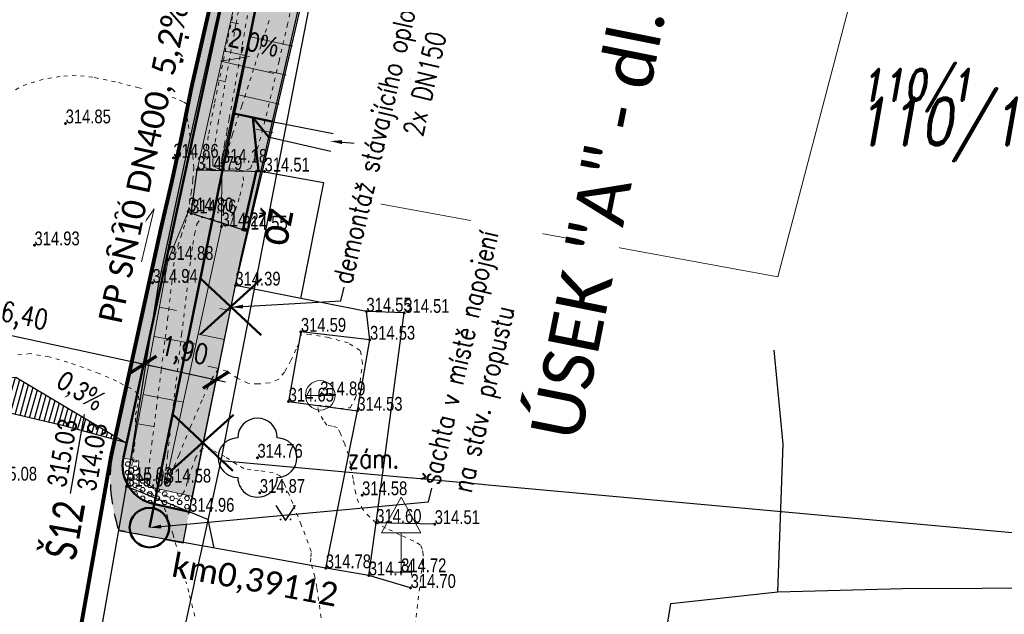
# Model space of a CAD drawing. Header units: feet. Extents: x -783217 to -782936, y -1044805 to -1043930.
# Tile 5 of 81: x -783124 to -783099, y -1044710 to -1044695. Entities that reach past the tile are written whole.
import ezdxf
from ezdxf import colors
from ezdxf.entities.mleader import LeaderData, LeaderLine
from ezdxf.enums import TextEntityAlignment as Align
from ezdxf.math import Vec2, Vec3

# ---------------------------------------------------------------- set-up
doc = ezdxf.new("R2010")
doc.units = ezdxf.units.FT
doc.header["$MEASUREMENT"] = 0
for name, pattern in [('ACAD_ISO07W100', [3, 0, -3]), ('V1a', [1, 1, 0]), ('ČÁRKOVANÁ', [0.75, 0.5, -0.25])]:
    doc.linetypes.add(name, pattern=pattern)
doc.layers.get('Defpoints').update_dxf_attribs({"lineweight": 9})
for name, color, linetype, lineweight in [('_DZ vodorovné', 5, 'Continuous', 15), ('BOURÁNÍ', 1, 'Continuous', 50), ('Dopravní zařízen', 7, 'Continuous', 13), ('K_silniční obrubník', 1, 'Continuous', 50), ('K_záhon. obr.', 202, 'Continuous', 30), ('KAN-návrh', 16, 'KANVBRDO', 50), ('KAN-popis', 14, 'Continuous', 30), ('KN_hranice pozemků', 140, 'Continuous', 30), ('KN_slučky', 253, 'Continuous', 9), ('popis kan', 1, 'Continuous', 25), ('POPIS-VELKÉ', 1, 'Continuous', 50), ('Vrstevnice', 250, 'ACAD_ISO07W100', 15), ('Vrstva 15', 7, 'Continuous', 0), ('Vrstva 51', 7, 'Continuous', 0), ('Z_Popisy', 7, 'Continuous', 9), ('Z_svahování', 36, 'Continuous', 9), ('Z_vjezd', 30, 'Continuous', 30), ('Z_VÝŠKY', 7, 'Continuous', 9), ('Z_VÝŠKY NETISK', 252, 'Continuous', 9), ('ŠRAFY', 9, 'Continuous', 9), ('šrafy varovné pásy', 230, 'Continuous', 5)]:
    doc.layers.add(name, color=color, linetype=linetype, lineweight=lineweight)
doc.layers.add('A-sklony', color=7, linetype='Continuous', true_color=0xfa052e)
for name, color, linetype in [('A_kóty', 1, 'Continuous'), ('A_výšky a sklony', 1, 'Continuous'), ('K-HRANA KOMUNIKACE', 1, 'Continuous'), ('KN_POZEMKY 500', 140, 'Continuous'), ('KN_značky kultur', 7, 'Continuous'), ('KN_čísla pozemků', 140, 'Continuous'), ('nové sklony', 1, 'Continuous'), ('NOVÝ POPIS', 1, 'Continuous'), ('S-Popis', 1, 'Continuous'), ('S_CETIN_METALIKA', 6, 'SDELSPOJO'), ('Z_hrany ploch', 7, 'Continuous'), ('Z_oploceni', 3, 'PLOTDRTL'), ('Z_PROPUST', 152, 'Continuous'), ('Z_stromy', 114, 'Continuous')]:
    doc.layers.add(name, color=color, linetype=linetype)
doc.layers.add('SRF_CHODNÍKY', color=7, linetype='Continuous', lineweight=25, true_color=0xf5f089)
doc.styles.add('calibri', font='calibri.ttf')
doc.styles.add('Legend', font='calibri.ttf')
doc.styles.add('RomanD', font='romand.shx', dxfattribs={"width": 0.7, "oblique": 10})
doc.styles.add('ROMANS', font='romans.shx', dxfattribs={"width": 0.8})
doc.styles.add('Style-cs_Working', font='cs_Working.shx')
doc.styles.add('znacky', font='arial.ttf')
doc.linetypes.add('6.2321', pattern='A,3.5,-4,[24,dgnlstyle-is.shx,S=0.015865,R=0,X=0,Y=0],6,-3,3.5', length=20)
doc.linetypes.add('KANVBRDO', pattern='A,7,-6.5,[6,civil.shx,S=1,R=0,X=0,Y=0],-6.5', length=20)
doc.linetypes.add('PLOTDRTL', pattern='A,5,[95,civil.shx,S=1,R=0,X=0,Y=0],5', length=10)
doc.linetypes.add('SDELSPOJO', pattern='A,7,-6,[31,civil.shx,S=1,R=0,X=0,Y=0],-6', length=19)
doc.dimstyles.new('situ 250', dxfattribs={"dimscale": 0.25, "dimtxt": 2, "dimasz": 2.2, "dimexe": 2, "dimexo": 2, "dimgap": 0.8, "dimtad": 1, "dimrnd": 0.05, "dimzin": 3, "dimtxsty": 'ROMANS', "dimblk": 'ARCHTICK', "dimcen": 0.09, "dimdle": 1, "dimadec": 1, "dimazin": 3, "dimtfac": 1, "dimtofl": 0, "dimtmove": 0, "dimatfit": 2, "dimldrblk": 'TerminatorOpen_0.5', "dimfxl": 4, "dimfxlon": 1, "dimfrac": 2, "dimtzin": 3, "dimarcsym": 0})

# ---------------------------------------------------------------- blocks, each defined once
blk = doc.blocks.new('5.270')
at = {"layer": 'Dopravní zařízen', "linetype": 'Continuous'}
for p, q in [((0, 3.8), (-1, 2)), ((0, 3.8), (1, 2)), ((1, 2), (-1, 2)), ((0, 2), (0, 0)), ((-0.5, 0), (0.5, 0))]:
    blk.add_line(p, q, dxfattribs=at)
blk = doc.blocks.new('STL')
at = {"layer": 'Z_stromy', "linetype": 'Continuous'}
blk.add_circle((0, 0.001), 0.001, dxfattribs=at)
for centre, start, end in [((0.001, 1.001), 359.9964, 179.9964), ((-1, 0.001), 89.9964, 269.9964), ((1, 0.001), 269.9964, 89.9964), ((0, -0.999), 179.9964, 359.9964)]:
    blk.add_arc(centre, 1, start, end, dxfattribs=at)
blk = doc.blocks.new('3.140')
at = {"layer": 'KN_značky kultur', "linetype": 'Continuous'}
h = blk.add_hatch(color=256, dxfattribs=at)
edge = h.paths.add_edge_path()
edge.add_arc((-0.5, 0.1), 0.1, 0, 360)
h = blk.add_hatch(color=256, dxfattribs=at)
edge = h.paths.add_edge_path()
edge.add_arc((0.5, 0.1), 0.1, 0, 360)
at = {"layer": 'KN_značky kultur', "linetype": 'Continuous', "flags": 128}
blk.add_lwpolyline([(-1, 1.5), (0, 0), (1, 1.5)], dxfattribs=at)
blk = doc.blocks.new('8.110')
at = {"layer": 'Vrstva 15', "color": 7, "linetype": 'Continuous', "lineweight": 0}
blk.add_line((-0.75, 0), (0.75, 0), dxfattribs=at)
blk.add_circle((0, 0), 0.75, dxfattribs=at)
blk = doc.blocks.new('SKLON CH')
at = {"layer": 'A_výšky a sklony', "lineweight": 15, "ltscale": 0.1}
blk.add_lwpolyline([(0.437, -0.148), (-0.872, 0.295), (-0.135, 0.336)], dxfattribs=at)
at = {"layer": 'A_výšky a sklony', "style": 'znacky', "width": 0.8}
blk.add_text('2,0%%%', height=0.5, rotation=341.7285, dxfattribs=at).set_placement((-0.674, 0.649))
blk = doc.blocks.new('_ArchTick')
at = {"color": 0, "linetype": 'ByBlock', "const_width": 0.15}
blk.add_lwpolyline([(-0.5, -0.5), (0.5, 0.5)], dxfattribs=at)
blk = doc.blocks.new('*D64')
at = {"layer": 'A_kóty', "color": 0, "linetype": 'Continuous', "lineweight": -2, "ltscale": 0.5, "transparency": 16777216}
for p, q in [((-783121.256, -1044703.676), (-783121.15, -1044703.187)), ((-783119.179, -1044704.126), (-783121.5, -1044703.623)), ((-783119.423, -1044704.073), (-783119.317, -1044703.585))]:
    blk.add_line(p, q, dxfattribs=at)
at = {"layer": 'Defpoints', "color": 0, "linetype": 'Continuous', "ltscale": 0.5, "transparency": 16777216}
for p in [(-783121.28, -1044703.79), (-783121.256, -1044703.676), (-783119.448, -1044704.188)]:
    blk.add_point(p, dxfattribs=at)
at = {"layer": 'A_kóty', "color": 0, "linetype": 'Continuous', "lineweight": -2, "ltscale": 0.5, "transparency": 16777216, "xscale": 0.55, "yscale": 0.55, "zscale": 0.55}
for p, rotation in [((-783121.256, -1044703.676), 167.7697472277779), ((-783119.423, -1044704.073), 347.7697472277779)]:
    blk.add_blockref('_ArchTick', p, dxfattribs=dict(at, rotation=rotation))
at = {"layer": 'A_kóty', "color": 0, "linetype": 'Continuous', "ltscale": 0.5, "transparency": 16777216, "insert": (-783120.234, -1044703.388), "char_height": 0.5, "attachment_point": 5, "rotation": 347.7697, "style": 'ROMANS'}
blk.add_mtext('1,90', dxfattribs=at)
blk = doc.blocks.new('TerminatorOpen_0.5')
at = {"color": 0, "linetype": 'ByBlock', "lineweight": -2}
for q in [(-1, 0.25), (-1, 0), (-1, -0.25)]:
    blk.add_line((0, 0), q, dxfattribs=at)
blk = doc.blocks.new('*D65')
at = {"layer": 'A_kóty', "color": 0, "lineweight": -2, "ltscale": 0.5, "transparency": 16777216}
for p, q in [((-783127.532, -1044702.316), (-783127.426, -1044701.827)), ((-783121.011, -1044703.729), (-783127.776, -1044702.263)), ((-783121.256, -1044703.676), (-783121.15, -1044703.187))]:
    blk.add_line(p, q, dxfattribs=at)
at = {"layer": 'Defpoints', "color": 0, "ltscale": 0.5, "transparency": 16777216}
for p in [(-783127.532, -1044702.316), (-783127.612, -1044702.684), (-783121.28, -1044703.79)]:
    blk.add_point(p, dxfattribs=at)
at = {"layer": 'A_kóty', "color": 0, "lineweight": -2, "ltscale": 0.5, "transparency": 16777216, "xscale": 0.55, "yscale": 0.55, "zscale": 0.55}
for p, rotation in [((-783127.532, -1044702.316), 167.7697472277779), ((-783121.256, -1044703.676), 347.7697472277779)]:
    blk.add_blockref('_ArchTick', p, dxfattribs=dict(at, rotation=rotation))
at = {"layer": 'A_kóty', "color": 0, "ltscale": 0.5, "transparency": 16777216, "insert": (-783124.288, -1044702.51), "char_height": 0.5, "attachment_point": 5, "rotation": 347.7697, "style": 'ROMANS'}
blk.add_mtext('6,40', dxfattribs=at)

msp = doc.modelspace()

# ---------------------------------------------------------------- hatches: boundary and pattern name
at = {"layer": 'A-sklony'}
h = msp.add_hatch(dxfattribs=at)
h.set_pattern_fill('ANSI31', angle=389.3765)
h.set_pattern_definition([(74.376475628, (-857478.17208, 255253.18483), (-0.12038150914, 0.033664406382), [])])
h.paths.add_polyline_path([(-783127.935, -1044704.137), (-783123.24, -1044705.241), (-783121.712, -1044705.653), (-783124.492, -1044703.996)])
at = {"layer": 'SRF_CHODNÍKY', "ltscale": 0.5}
h = msp.add_hatch(color=256, dxfattribs=at)
h.dxf.hatch_style = 1
edge = h.paths.add_edge_path()
edge.add_line((-783115.699, -1044687.519), (-783116.658, -1044688.391))
edge.add_line((-783116.658, -1044688.391), (-783117.277, -1044689.079))
edge.add_line((-783117.277, -1044689.079), (-783117.6, -1044688.843))
edge.add_arc((-783113.564, -1044691.795), 5, 143.8139, 167.7697)
edge.add_line((-783118.451, -1044690.736), (-783121.77, -1044706.052))
edge.add_line((-783121.77, -1044706.052), (-783121.377, -1044706.123))
edge.add_arc((-783120.787, -1044706.235), 0.6, 169.2964, 257.5743)
edge.add_line((-783120.916, -1044706.821), (-783120.021, -1044707.018))
edge.add_line((-783120.021, -1044707.018), (-783118.795, -1044700.965))
edge.add_line((-783118.795, -1044700.965), (-783115.699, -1044687.519))
at = {"layer": 'ŠRAFY', "ltscale": 0.5}
h = msp.add_hatch(color=256, dxfattribs=at)
h.dxf.hatch_style = 1
h.paths.add_polyline_path([(-783120.1, -1044707.41), (-783121.002, -1044707.211, -0.409757), (-783121.767, -1044706.034), (-783118.451, -1044690.736, -0.156168), (-783116.927, -1044688.095), (-783114.6, -1044685.98), (-783114.802, -1044685.758), (-783117.129, -1044687.873, 0.156168), (-783118.744, -1044690.672), (-783122.06, -1044705.973, 0.116127), (-783121.884, -1044707.88), (-783120.255, -1044708.206)])
at = {"layer": 'šrafy varovné pásy', "linetype": 'Continuous', "ltscale": 0.5}
h = msp.add_hatch(dxfattribs=at)
h.set_pattern_fill('HEX', color=256, scale=0.5)
h.set_pattern_definition([(0, (0, 0), (0, 0.108253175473), [0.0625, -0.125]), (120, (0, 0), (-0.09375, -0.0541265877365), [0.0625, -0.125]), (60, (0.0625, 0), (-0.09375, 0.0541265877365), [0.0625, -0.125])])
edge = h.paths.add_edge_path()
edge.add_line((-783121.378, -1044706.127), (-783121.77, -1044706.052))
edge.add_arc((-783120.787, -1044706.235), 1, 169.454, 257.5761)
edge.add_line((-783121.002, -1044707.211), (-783120.1, -1044707.41))
edge.add_line((-783120.1, -1044707.41), (-783120.02, -1044707.018))
edge.add_line((-783120.02, -1044707.018), (-783120.916, -1044706.821))
edge.add_arc((-783120.787, -1044706.234), 0.6, 169.6976, 257.5586, ccw=False)

# ---------------------------------------------------------------- linework, layer by layer
at = {"layer": '_DZ vodorovné', "linetype": 'V1a', "const_width": 0.1}
msp.add_lwpolyline([(-783122.077, -1044705.996), (-783120.816, -1044700.231, 0.011552), (-783120.046, -1044696.679), (-783118.453, -1044689.699)], format="xyb", dxfattribs=at)
at = {"layer": '_DZ vodorovné', "linetype": 'ČÁRKOVANÁ', "const_width": 0.1}
msp.add_lwpolyline([(-783122.077, -1044705.996), (-783123.731, -1044715.32)], dxfattribs=at)
at = {"layer": 'A-sklony', "color": 7}
msp.add_lwpolyline([(-783123.24, -1044705.241), (-783123.241, -1044705.241), (-783123.24, -1044705.241), (-783127.935, -1044704.137), (-783124.492, -1044703.996), (-783121.712, -1044705.653)], close=True, dxfattribs=at)
at = {"layer": 'BOURÁNÍ', "linetype": 'Continuous', "ltscale": 0.5}
for points in [[(-783119.826, -1044702.918), (-783118.265, -1044701.513)], [(-783118.278, -1044702.932), (-783119.814, -1044701.5)], [(-783120.539, -1044706.358), (-783118.978, -1044704.953)], [(-783118.991, -1044706.372), (-783120.527, -1044704.94)]]:
    msp.add_lwpolyline(points, dxfattribs=at)
at = {"layer": 'K-HRANA KOMUNIKACE', "linetype": 'ČÁRKOVANÁ'}
msp.add_lwpolyline([(-783120.255, -1044708.206), (-783121.884, -1044707.88, -0.116127), (-783122.06, -1044705.973), (-783118.744, -1044690.672)], format="xyb", dxfattribs=at)
msp.add_lwpolyline([(-783120.255, -1044708.206), (-783120.1, -1044707.41)], dxfattribs=at)
at = {"layer": 'K_silniční obrubník', "linetype": 'Continuous', "ltscale": 0.5}
msp.add_lwpolyline([(-783120.1, -1044707.41), (-783121.002, -1044707.211, -0.409757), (-783121.767, -1044706.034), (-783118.451, -1044690.736, -0.156168), (-783116.927, -1044688.095), (-783114.6, -1044685.98)], format="xyb", dxfattribs=at)
at = {"layer": 'K_záhon. obr.'}
for points in [[(-783115.535, -1044686.829), (-783118.795, -1044700.965)], [(-783118.795, -1044700.965), (-783120.1, -1044707.41)]]:
    msp.add_lwpolyline(points, dxfattribs=at)
at = {"layer": 'KAN-návrh', "ltscale": 0.5}
for points in [[(-783118.008, -1044697.52), (-783118.966, -1044697.324)], [(-783118.093, -1044697.911), (-783118.487, -1044697.422)], [(-783118.342, -1044698.776), (-783118.487, -1044697.422)], [(-783118.391, -1044698.765), (-783118.293, -1044698.788)]]:
    msp.add_lwpolyline(points, dxfattribs=at)
msp.add_circle((-783121.109, -1044707.811), 0.5, dxfattribs=at)
at = {"layer": 'KN_slučky', "linetype": 'Continuous'}
for p, q in [((-783113.19, -1044687.63), (-783115.64, -1044699.54)), ((-783105.19, -1044701.46), (-783101.83, -1044688.69)), ((-783115.64, -1044699.54), (-783105.19, -1044701.46))]:
    msp.add_line(p, q, dxfattribs=at)
at = {"layer": 'nové sklony', "lineweight": 15, "ltscale": 0.1}
msp.add_lwpolyline([(-783121.305, -1044701.082), (-783120.988, -1044699.737), (-783121.412, -1044700.341)], dxfattribs=at)
at = {"layer": 'S-Popis'}
msp.add_lwpolyline([(-783123.103, -1044706.949), (-783122.749, -1044704.943)], dxfattribs=at)
at = {"layer": 'S_CETIN_METALIKA', "ltscale": 0.2, "flags": 128}
for points in [[(-783105.19, -1044709.44), (-783105.05, -1044705.7), (-783105.28, -1044703.32)], [(-783105.19, -1044709.44), (-783102.03, -1044709.35), (-783093.95, -1044709.32), (-783086.53, -1044709.86), (-783081.03, -1044709.29)], [(-783113.05, -1044719.38), (-783111.54, -1044718.04), (-783109.24, -1044718.09), (-783107.9, -1044709.73), (-783105.19, -1044709.44)]]:
    msp.add_lwpolyline(points, dxfattribs=at)
at = {"layer": 'Vrstevnice', "ltscale": 0.04}
for points, elevation in [([(-783118.65, -1044693.651), (-783118.915, -1044695.052), (-783119.159, -1044696.382), (-783119.356, -1044697.511), (-783119.46, -1044698.18), (-783119.499, -1044698.501), (-783119.503, -1044698.613), (-783119.497, -1044698.635), (-783119.466, -1044698.665), (-783119.37, -1044698.717), (-783119.164, -1044698.77), (-783118.85, -1044698.789), (-783118.55, -1044698.717), (-783118.433, -1044698.438), (-783118.256, -1044697.803), (-783118.045, -1044696.945), (-783117.824, -1044695.999), (-783117.618, -1044695.098), (-783117.453, -1044694.375)], 314.4), ([(-783118.549, -1044694.402), (-783118.768, -1044695.64), (-783118.955, -1044696.699), (-783119.088, -1044697.455), (-783119.147, -1044697.789), (-783119.205, -1044698.101), (-783119.265, -1044698.425), (-783119.291, -1044698.576), (-783119.205, -1044698.583), (-783119.183, -1044698.5), (-783119.14, -1044698.322), (-783119.096, -1044698.151), (-783118.999, -1044697.846), (-783118.766, -1044697.121), (-783118.441, -1044696.108), (-783118.069, -1044694.942)], 314.2)]:
    msp.add_lwpolyline(points, dxfattribs=dict(at, elevation=elevation))
at = {"layer": 'Vrstva 51', "color": 7, "linetype": 'Continuous', "lineweight": 53}
for p in [(-783123.23, -1044697.57), (-783120.5, -1044698.44), (-783119.27, -1044698.57), (-783119.9, -1044698.75), (-783118.19, -1044698.79), (-783120.13, -1044699.8), (-783120.05, -1044699.85), (-783119.28, -1044700.18), (-783118.75, -1044700.26), (-783124.02, -1044700.66), (-783120.63, -1044701.03), (-783121.03, -1044701.61), (-783118.93, -1044701.68), (-783115.61, -1044702.34), (-783114.65, -1044702.37), (-783117.27, -1044702.85), (-783115.52, -1044703.05), (-783117.58, -1044704.62), (-783116.78, -1044704.46), (-783115.84, -1044704.85), (-783118.37, -1044706.04), (-783121.67, -1044706.63), (-783121.69, -1044706.77), (-783120.69, -1044706.67), (-783118.31, -1044706.93), (-783115.72, -1044706.99), (-783120.1, -1044707.41), (-783115.36, -1044707.69), (-783113.88, -1044707.72), (-783116.64, -1044708.84), (-783115.55, -1044709.02), (-783114.73, -1044708.94), (-783114.49, -1044709.34)]:
    msp.add_point(p, dxfattribs=at)
at = {"layer": 'Z_hrany ploch', "linetype": 'Continuous', "flags": 128}
for points in [[(-783118.61, -1044700.307), (-783120.05, -1044699.85), (-783119.9, -1044698.75), (-783118.19, -1044698.79)], [(-783115.52, -1044703.05), (-783115.61, -1044702.34)], [(-783115.84, -1044704.85), (-783115.52, -1044703.05), (-783117.27, -1044702.85), (-783117.58, -1044704.62), (-783115.84, -1044704.85)], [(-783116.64, -1044708.84), (-783115.84, -1044704.85)], [(-783119.625, -1044707.606), (-783120.1, -1044707.41), (-783121.69, -1044706.77)], [(-783119.625, -1044707.606), (-783119.478, -1044708.328)], [(-783116.64, -1044708.84), (-783121.887, -1044707.893)], [(-783115.55, -1044709.02), (-783115.36, -1044707.69)], [(-783114.49, -1044709.34), (-783115.55, -1044709.02), (-783116.64, -1044708.84)]]:
    msp.add_lwpolyline(points, dxfattribs=at)
at = {"layer": 'Z_oploceni', "ltscale": 0.5}
for p, q in [((-783118.93, -1044701.68), (-783118.61, -1044700.307)), ((-783115.61, -1044702.34), (-783118.93, -1044701.68))]:
    msp.add_line(p, q, dxfattribs=at)
at = {"layer": 'Z_oploceni', "ltscale": 0.5, "flags": 128}
for points in [[(-783118.24, -1044698.789), (-783116.83, -1044692.71), (-783115.9, -1044688.57), (-783110.85, -1044684.56)], [(-783120.1, -1044707.41), (-783118.93, -1044701.68)], [(-783114.65, -1044702.37), (-783115.61, -1044702.34)], [(-783113.88, -1044707.72), (-783115.36, -1044707.69), (-783114.65, -1044702.37)]]:
    msp.add_lwpolyline(points, dxfattribs=at)
at = {"layer": 'Z_oploceni', "ltscale": 0.5}
msp.add_lwpolyline([(-783118.24, -1044698.789), (-783116.695, -1044699.065), (-783117.28, -1044702.008)], dxfattribs=at)
at = {"layer": 'Z_PROPUST', "linetype": '6.2321', "ltscale": 0.1}
for points in [[(-783118.008, -1044697.52), (-783116.449, -1044697.826)], [(-783118.097, -1044697.91), (-783116.515, -1044698.276)]]:
    msp.add_lwpolyline(points, dxfattribs=at)
at = {"layer": 'Z_svahování', "linetype": 'Continuous', "flags": 128}
for points in [[(-783119.9, -1044698.75), (-783117.92, -1044689.98), (-783117.59, -1044689.11), (-783117.02, -1044689.24), (-783116.76, -1044689.72), (-783116.83, -1044692.71)], [(-783120.69, -1044706.67), (-783119.28, -1044700.18), (-783119.27, -1044698.57), (-783117.27, -1044689.28)], [(-783119.054, -1044695.003), (-783118.844, -1044695.051)], [(-783117.48, -1044695.617), (-783118.581, -1044695.371)], [(-783119.219, -1044695.735), (-783118.686, -1044695.855)], [(-783117.644, -1044696.349), (-783118.082, -1044696.251)], [(-783119.384, -1044696.466), (-783119.168, -1044696.515)], [(-783117.808, -1044697.081), (-783118.897, -1044696.838)], [(-783117.971, -1044697.813), (-783118.405, -1044697.716)], [(-783121.67, -1044706.63), (-783120.63, -1044701.03), (-783120.13, -1044699.8), (-783120.05, -1044699.85)], [(-783120.853, -1044702.229), (-783120.419, -1044702.31)], [(-783119.059, -1044702.31), (-783119.321, -1044702.257)], [(-783119.209, -1044703.045), (-783119.873, -1044702.909)], [(-783120.99, -1044702.967), (-783119.928, -1044703.164)], [(-783121.127, -1044703.704), (-783120.711, -1044703.781)], [(-783119.359, -1044703.78), (-783119.628, -1044703.725)], [(-783121.264, -1044704.441), (-783120.247, -1044704.63)], [(-783121.4, -1044705.179), (-783121.003, -1044705.253)]]:
    msp.add_lwpolyline(points, dxfattribs=at)
at = {"layer": 'Z_vjezd'}
msp.add_line((-783118.61, -1044700.307), (-783118.24, -1044698.789), dxfattribs=at)
at = {"layer": 'šrafy varovné pásy'}
msp.add_lwpolyline([(-783121.377, -1044706.123), (-783121.77, -1044706.052)], dxfattribs=at)
msp.add_lwpolyline([(-783120.014, -1044707.019), (-783120.916, -1044706.821, -0.403314), (-783121.378, -1044706.127)], format="xyb", dxfattribs=at)

# ---------------------------------------------------------------- block references
at = {"layer": 'A_výšky a sklony', "linetype": 'Continuous', "rotation": 5.616827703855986}
msp.add_blockref('SKLON CH', (-783118.402, -1044696.2), dxfattribs=at)
at = {"layer": 'Dopravní zařízen', "linetype": 'Continuous', "xscale": 0.5, "yscale": 0.5, "zscale": 0.5}
msp.add_blockref('5.270', (-783114.73, -1044708.94), dxfattribs=at)
at = {"layer": 'KN_značky kultur', "linetype": 'Continuous', "xscale": 0.25, "yscale": 0.25, "zscale": 0.5}
msp.add_blockref('3.140', (-783117.658, -1044707.629), dxfattribs=at)
at = {"layer": 'Vrstva 15', "color": 7, "linetype": 'Continuous', "lineweight": 0, "xscale": 0.5, "yscale": 0.5, "zscale": 0.5}
msp.add_blockref('8.110', (-783116.78, -1044704.46), dxfattribs=at)
at = {"layer": 'Z_stromy', "linetype": 'Continuous', "xscale": 0.5, "yscale": 0.5, "zscale": 0.5}
msp.add_blockref('STL', (-783118.37, -1044706.04), dxfattribs=at)

# ---------------------------------------------------------------- texts
at = {"layer": '_DZ vodorovné', "linetype": 'V1a', "style": 'Legend'}
msp.add_text('V4', height=0.6, rotation=76.4299, dxfattribs=at).set_placement((-783120.893, -1044696.109), align=Align.TOP_LEFT)
at = {"layer": 'A-sklony', "color": 7, "lineweight": 30, "style": 'Legend', "width": 0.8}
msp.add_attdef('0,3%', (-783123.506, -1044704.229), '2,5%', height=0.5, rotation=328.0942, dxfattribs=at)
at = {"layer": 'KAN-popis', "style": 'calibri', "width": 0.8}
msp.add_text('Š12', height=0.8, rotation=80, dxfattribs=at).set_placement((-783122.984, -1044708.667))
at = {"layer": 'KN_POZEMKY 500', "color": 5, "linetype": 'Continuous', "style": 'RomanD', "oblique": 10, "width": 0.8}
msp.add_text('110/1', height=1.2, dxfattribs=at).set_placement((-783101.098, -1044698.12), align=Align.CENTER)
at = {"layer": 'KN_čísla pozemků', "color": 5, "linetype": 'Continuous', "style": 'RomanD', "oblique": 10, "width": 0.8}
msp.add_text('110/1', height=0.8, dxfattribs=at).set_placement((-783101.66, -1044696.995), align=Align.CENTER)
at = {"layer": 'nové sklony', "style": 'znacky'}
msp.add_text('3,0%%%', height=0.5, rotation=77.2265, dxfattribs=at).set_placement((-783121.747, -1044701.066))
at = {"layer": 'S-Popis', "style": 'Legend', "width": 0.8}
for s, p in [('315.03', (-783123.223, -1044706.823)), ('314.03', (-783122.467, -1044706.919))]:
    msp.add_text(s, height=0.5, rotation=80, dxfattribs=at).set_placement(p)
at = {"layer": 'Z_Popisy', "linetype": 'Continuous', "style": 'ROMANS', "width": 0.8}
msp.add_text('zám.', height=0.5, dxfattribs=at).set_placement((-783116.082, -1044706.306))
at = {"layer": 'Z_VÝŠKY', "linetype": 'Continuous', "style": 'Style-cs_Working', "width": 0.8}
for s, p in [('314.85', (-783123.23, -1044697.57)), ('314.79', (-783119.9, -1044698.75)), ('314.51', (-783118.19, -1044698.79)), ('314.80', (-783120.13, -1044699.8)), ('314.55', (-783118.75, -1044700.26)), ('314.93', (-783124.02, -1044700.66)), ('314.88', (-783120.63, -1044701.03)), ('314.94', (-783121.03, -1044701.61)), ('314.39', (-783118.93, -1044701.68)), ('314.51', (-783114.65, -1044702.37)), ('314.59', (-783117.27, -1044702.85)), ('314.53', (-783115.52, -1044703.05)), ('314.65', (-783117.58, -1044704.62)), ('314.53', (-783115.84, -1044704.85)), ('314.76', (-783118.37, -1044706.04)), ('315.08', (-783125.1, -1044706.62)), ('315.03', (-783121.67, -1044706.63)), ('314.58', (-783120.69, -1044706.67)), ('314.87', (-783118.31, -1044706.93)), ('314.58', (-783115.72, -1044706.99)), ('314.96', (-783120.1, -1044707.41)), ('314.60', (-783115.36, -1044707.69)), ('314.51', (-783113.88, -1044707.72)), ('314.78', (-783116.64, -1044708.84)), ('314.72', (-783114.73, -1044708.94)), ('314.70', (-783114.49, -1044709.34))]:
    msp.add_text(s, height=0.35, dxfattribs=at).set_placement(p)
at = {"layer": 'Z_VÝŠKY NETISK', "linetype": 'Continuous', "style": 'Style-cs_Working', "width": 0.8}
for s, p in [('314.86', (-783120.5, -1044698.44)), ('314.18', (-783119.27, -1044698.57)), ('314.76', (-783120.05, -1044699.85)), ('314.27', (-783119.28, -1044700.18)), ('314.55', (-783115.61, -1044702.34)), ('314.89', (-783116.78, -1044704.46)), ('315.05', (-783121.69, -1044706.77)), ('314.74', (-783115.55, -1044709.02))]:
    msp.add_text(s, height=0.35, dxfattribs=at).set_placement(p)

# ---------------------------------------------------------------- next in the draw order: texts
at = {"layer": 'POPIS-VELKÉ', "linetype": 'ByBlock', "insert": (-783111.473, -1044705.411), "char_height": 1.3, "attachment_point": 1, "rotation": 78.7092, "style": 'calibri', "bg_fill": 3, "box_fill_scale": 1, "bg_fill_color": 256, "bg_fill_transparency": 0}
msp.add_mtext_dynamic_manual_height_columns('ÚSEK "A" - dl. 20m', width=15.16632, gutter_width=1, heights=[0], dxfattribs=at)

# ---------------------------------------------------------------- next in the draw order: linework, layer by layer
at = {"layer": 'KAN-návrh', "ltscale": 0.2}
msp.add_lwpolyline([(-783121.109, -1044707.811), (-783116.294, -1044684.252), (-783106.748, -1044653.522)], dxfattribs=at)
at = {"layer": 'Z_hrany ploch', "linetype": 'Continuous', "flags": 128}
msp.add_lwpolyline([(-783123.3, -1044715.46), (-783123.2, -1044715.39), (-783121.69, -1044706.77), (-783120.876, -1044701.68), (-783120.203, -1044698.523), (-783118.11, -1044689.17), (-783114.6, -1044685.98), (-783112.43, -1044684.63), (-783109.53, -1044683.32), (-783110.43, -1044681.01), (-783112.97, -1044681.99), (-783116.57, -1044684.16), (-783116.9, -1044683.65), (-783116.45, -1044681.35), (-783113.34, -1044669.64), (-783111.3, -1044662.94), (-783108.81, -1044654.91), (-783107.09, -1044650.24), (-783107.07, -1044649.96), (-783104.96, -1044649.03), (-783102.39, -1044648.66), (-783101.08, -1044648.99), (-783098.02, -1044652.1), (-783096.58, -1044656.01)], dxfattribs=at)

# ---------------------------------------------------------------- next in the draw order: leaders
at = {"layer": 'NOVÝ POPIS', "color": 146, "linetype": 'ByBlock', "true_color": 0x105689}
ml = msp.add_multileader_mtext('Standard', dxfattribs=at)
ml.set_content('připojení svodu\\P2x DN150', color=(16, 86, 137), style='ROMANS')
ml.set_leader_properties()
ml.build(insert=Vec2(0, 0))
ml.multileader.update_dxf_attribs({"dogleg_length": 0.36, "arrow_head_size": 0.3})
ctx = ml.context
ctx.base_point, ctx.char_height, ctx.arrow_head_size, ctx.landing_gap_size, ctx.plane_origin, ctx.plane_x_axis, ctx.plane_y_axis = Vec3(-783115.268, -1044697.766), 0.5, 0.3, 0.09, Vec3(-783114.794, -1044687.286), Vec3(0.228639, 0.973511), Vec3(-0.973511, 0.228639)
notes = []
notes.append((ctx, [(0, (1, 1, 0), (-783115.35, -1044698.116), (0.228639, 0.973511), 0.36, [(0, [(-783116.527, -1044698.021)], 0, [])])]))
ctx.mtext.insert, ctx.mtext.text_direction, ctx.mtext.rotation, ctx.mtext.flow_direction = Vec3(-783115.491, -1044697.621), Vec3(0.228639, 0.973511), 1.340117, 5
ctx.mtext.has_bg_fill, ctx.mtext.bg_color, ctx.mtext.bg_scale_factor, ctx.mtext.bg_transparency, ctx.mtext.use_window_bg_color = 1, -1027028792, 1.5, 0, 1
at = {"layer": 'NOVÝ POPIS', "color": 14, "linetype": 'ByBlock'}
ml = msp.add_multileader_mtext('Standard', dxfattribs=at)
ml.set_content('šachta v místě napojení \\Pna stáv. propustu', color=14, style='ROMANS')
ml.set_leader_properties()
ml.build(insert=Vec2(0, 0))
ml.multileader.update_dxf_attribs({"dogleg_length": 0.36, "arrow_head_size": 0.3})
ctx = ml.context
ctx.base_point, ctx.char_height, ctx.arrow_head_size, ctx.landing_gap_size, ctx.plane_origin, ctx.plane_x_axis, ctx.plane_y_axis = Vec3(-783113.951, -1044706.811), 0.5, 0.3, 0.09, Vec3(-783110.366, -1044707.01), Vec3(0.228691, 0.973499), Vec3(-0.973499, 0.228691)
notes.append((ctx, [(0, (1, 1, 0), (-783114.033, -1044707.162), (0.228691, 0.973499), 0.36, [(0, [(-783121.109, -1044707.811)], 0, [])])]))
ctx.mtext.insert, ctx.mtext.text_direction, ctx.mtext.rotation, ctx.mtext.flow_direction = Vec3(-783114.255, -1044706.647), Vec3(0.228691, 0.973499), 1.340064, 5
ctx.mtext.has_bg_fill, ctx.mtext.bg_color, ctx.mtext.bg_scale_factor, ctx.mtext.bg_transparency, ctx.mtext.use_window_bg_color = 1, -1027028792, 1.5, 0, 1
for ctx, leaders in notes:
    for number, flags, end, landing, length, lines in leaders:
        leader = LeaderData()
        leader.index, (leader.has_last_leader_line, leader.has_dogleg_vector, leader.attachment_direction) = number, flags
        leader.last_leader_point, leader.dogleg_vector, leader.dogleg_length = Vec3(end), Vec3(landing), length
        for number, points, colour, breaks in lines:
            line = LeaderLine()
            line.index, line.vertices, line.color, line.breaks = number, Vec3.list(points), colors.encode_raw_color(colour), breaks
            leader.lines.append(line)
        ctx.leaders.append(leader)

# ---------------------------------------------------------------- next in the draw order: linework, layer by layer
at = {"layer": 'KAN-návrh', "ltscale": 0.5}
for points in [[(-783118.739, -1044700.275), (-783118.391, -1044698.765)], [(-783118.739, -1044700.275), (-783118.641, -1044700.297)]]:
    msp.add_lwpolyline(points, dxfattribs=at)
at = {"layer": 'Vrstevnice', "ltscale": 0.04}
for points, elevation in [([(-783114.376, -1044710.299), (-783114.272, -1044709.411), (-783114.196, -1044708.756), (-783114.169, -1044708.487), (-783114.195, -1044708.359), (-783114.244, -1044708.243), (-783114.411, -1044708.156), (-783114.754, -1044707.998), (-783115.121, -1044707.824), (-783115.36, -1044707.69), (-783115.53, -1044707.541), (-783115.691, -1044707.362), (-783115.812, -1044707.175), (-783115.881, -1044706.94), (-783115.947, -1044706.585), (-783116.009, -1044706.223), (-783116.064, -1044705.967), (-783116.158, -1044705.699), (-783116.269, -1044705.426), (-783116.349, -1044705.278), (-783116.478, -1044705.245), (-783116.61, -1044705.212), (-783116.705, -1044705.082), (-783116.823, -1044704.868), (-783116.855, -1044704.716), (-783116.652, -1044704.726), (-783116.295, -1044704.796), (-783116.023, -1044704.774), (-783115.893, -1044704.538), (-783115.769, -1044704.113), (-783115.708, -1044703.655), (-783115.765, -1044703.324), (-783116.069, -1044703.134), (-783116.563, -1044702.998), (-783117.031, -1044702.92), (-783117.254, -1044702.904), (-783117.293, -1044703.012), (-783117.322, -1044703.145), (-783117.387, -1044703.293), (-783117.522, -1044703.575), (-783117.686, -1044703.869), (-783117.84, -1044704.055), (-783118.069, -1044704.142), (-783118.35, -1044704.172), (-783118.612, -1044704.155), (-783118.871, -1044704.03), (-783119.143, -1044703.85), (-783119.361, -1044703.791), (-783119.516, -1044704.029), (-783119.772, -1044704.575), (-783120.072, -1044705.273), (-783120.358, -1044705.965), (-783120.539, -1044706.411), (-783120.626, -1044706.629), (-783120.655, -1044706.699), (-783120.659, -1044706.709), (-783120.668, -1044706.706), (-783120.707, -1044706.689), (-783120.733, -1044706.674), (-783120.716, -1044706.527), (-783120.686, -1044706.294), (-783120.646, -1044705.955), (-783120.554, -1044705.159), (-783120.429, -1044704.087), (-783120.291, -1044702.919), (-783120.162, -1044701.835), (-783120.062, -1044701.015), (-783120.01, -1044700.64), (-783119.966, -1044700.384), (-783119.905, -1044700.12), (-783119.799, -1044699.958), (-783119.552, -1044699.981), (-783119.234, -1044700.1), (-783119.06, -1044700.162), (-783119.018, -1044700.065), (-783118.99, -1044699.945), (-783118.929, -1044699.766), (-783118.816, -1044699.404), (-783118.727, -1044699.021), (-783118.74, -1044698.777), (-783119.015, -1044698.72), (-783119.426, -1044698.751), (-783119.704, -1044698.694), (-783119.7, -1044698.423), (-783119.606, -1044697.832), (-783119.455, -1044697.047), (-783119.279, -1044696.193), (-783119.112, -1044695.396), (-783118.986, -1044694.782)], 314.6), ([(-783116.69, -1044710.532), (-783116.787, -1044709.877), (-783116.87, -1044709.327), (-783116.914, -1044709.057), (-783116.976, -1044708.849), (-783117.024, -1044708.681), (-783117.017, -1044708.548), (-783117.011, -1044708.416), (-783117.086, -1044708.202), (-783117.26, -1044707.744), (-783117.475, -1044707.201), (-783117.675, -1044706.734), (-783117.801, -1044706.502), (-783117.971, -1044706.425), (-783118.182, -1044706.386), (-783118.348, -1044706.364), (-783118.534, -1044706.343), (-783118.716, -1044706.314), (-783118.893, -1044706.208), (-783119.195, -1044706.013), (-783119.522, -1044705.84), (-783119.772, -1044705.802), (-783119.937, -1044706.031), (-783120.081, -1044706.457), (-783120.215, -1044706.879), (-783120.348, -1044707.098), (-783120.639, -1044707.03), (-783120.988, -1044706.832), (-783121.158, -1044706.717), (-783121.169, -1044706.65), (-783121.135, -1044706.379), (-783121.047, -1044705.693), (-783120.931, -1044704.779), (-783120.809, -1044703.823), (-783120.706, -1044703.013), (-783120.646, -1044702.534), (-783120.596, -1044702.1), (-783120.543, -1044701.618), (-783120.494, -1044701.191), (-783120.453, -1044700.919), (-783120.387, -1044700.679), (-783120.305, -1044700.432), (-783120.243, -1044700.243), (-783120.203, -1044700.099), (-783120.163, -1044699.946), (-783120.13, -1044699.8), (-783120.096, -1044699.618), (-783120.048, -1044699.328), (-783120.005, -1044699.001), (-783119.986, -1044698.706), (-783120.013, -1044698.357), (-783120.074, -1044697.916), (-783120.135, -1044697.528), (-783120.163, -1044697.337), (-783120.148, -1044697.203), (-783120.15, -1044697.083), (-783120.252, -1044697.022), (-783120.442, -1044696.943), (-783120.628, -1044696.877), (-783120.881, -1044696.803), (-783121.371, -1044696.669), (-783121.967, -1044696.52), (-783122.54, -1044696.4), (-783122.961, -1044696.352), (-783123.366, -1044696.379), (-783123.799, -1044696.455), (-783124.215, -1044696.578), (-783124.57, -1044696.75)], 314.8), ([(-783119.959, -1044710.054), (-783120.112, -1044709.446), (-783120.307, -1044708.709), (-783120.51, -1044707.984), (-783120.688, -1044707.41), (-783120.807, -1044707.126), (-783121.076, -1044706.951), (-783121.413, -1044706.818), (-783121.584, -1044706.759), (-783121.597, -1044706.698), (-783121.605, -1044706.633), (-783121.584, -1044706.475), (-783121.538, -1044706.13), (-783121.489, -1044705.756), (-783121.462, -1044705.51), (-783121.458, -1044705.327), (-783121.46, -1044705.136), (-783121.457, -1044704.957), (-783121.42, -1044704.771), (-783121.376, -1044704.578), (-783121.39, -1044704.425), (-783121.57, -1044704.291), (-783121.938, -1044704.101), (-783122.377, -1044703.906), (-783122.774, -1044703.757), (-783123.175, -1044703.624), (-783123.65, -1044703.486), (-783124.125, -1044703.404), (-783124.524, -1044703.441)], 315)]:
    msp.add_lwpolyline(points, dxfattribs=dict(at, elevation=elevation))

# ---------------------------------------------------------------- next in the draw order: texts
at = {"layer": 'KAN-popis', "style": 'calibri', "width": 0.8}
msp.add_text('ož', height=0.8, rotation=78.8939, dxfattribs=at).set_placement((-783117.63, -1044700.716))

# ---------------------------------------------------------------- next in the draw order: dimensions: what is measured, and where the dimension line sits
at = {"layer": 'A_kóty', "ltscale": 0.5}
dim = msp.add_linear_dim(base=(-783127.532, -1044702.316), p1=(-783121.28, -1044703.79), p2=(-783127.612, -1044702.684), angle=347.7697, dimstyle='situ 250', override={"dimtmove": 1}, dxfattribs=at)
dim.commit()
dim.dimension.update_dxf_attribs({"geometry": '*D65', "text_midpoint": (-783124.288, -1044702.51)})
at = {"layer": 'A_kóty', "linetype": 'Continuous', "ltscale": 0.5}
dim = msp.add_aligned_dim(p1=(-783119.4477, -1044704.1875), p2=(-783121.2803, -1044703.7903), distance=-0.1169, dimstyle='situ 250', dxfattribs=at)
dim.commit()
dim.dimension.update_dxf_attribs({"geometry": '*D64', "text_midpoint": (-783120.2338, -1044703.3884)})

# ---------------------------------------------------------------- next in the draw order: texts
at = {"layer": 'popis kan', "ltscale": 0.5, "insert": (-783120.462, -1044708.451), "char_height": 0.6, "attachment_point": 1, "rotation": 349.4814, "style": 'Legend', "bg_fill": 3, "box_fill_scale": 1.1, "bg_fill_color": 256, "bg_fill_transparency": 0}
msp.add_mtext_dynamic_manual_height_columns('km0,39112', width=3.10135, gutter_width=3.75, heights=[0], dxfattribs=at)

# ---------------------------------------------------------------- next in the draw order: leaders
at = {"layer": 'BOURÁNÍ', "linetype": 'ByBlock', "lineweight": 13}
ml = msp.add_multileader_mtext('Standard', dxfattribs=at)
ml.set_content('demontáž stávajícího oplocení', color=256, style='ROMANS')
ml.set_leader_properties()
ml.build(insert=Vec2(0, 0))
ml.multileader.update_dxf_attribs({"dogleg_length": 0.36, "arrow_head_size": 0.3})
ctx = ml.context
ctx.base_point, ctx.char_height, ctx.arrow_head_size, ctx.landing_gap_size, ctx.plane_origin, ctx.plane_x_axis, ctx.plane_y_axis = Vec3(-783116.172, -1044701.719), 0.5, 0.3, 0.09, Vec3(-783109.097, -1044705.145), Vec3(0.228351, 0.973579), Vec3(-0.973579, 0.228351)
notes = []
notes.append((ctx, [(0, (1, 1, 0), (-783116.254, -1044702.069), (0.228351, 0.973579), 0.36, [(0, [(-783119.037, -1044702.229)], 0, [])])]))
ctx.mtext.insert, ctx.mtext.text_direction, ctx.mtext.rotation, ctx.mtext.flow_direction = Vec3(-783116.476, -1044701.555), Vec3(0.228351, 0.973579), 1.340413, 5
ctx.mtext.has_bg_fill, ctx.mtext.bg_color, ctx.mtext.bg_scale_factor, ctx.mtext.bg_transparency, ctx.mtext.use_window_bg_color = 1, -1027028792, 1.5, 0, 1
for ctx, leaders in notes:
    for number, flags, end, landing, length, lines in leaders:
        leader = LeaderData()
        leader.index, (leader.has_last_leader_line, leader.has_dogleg_vector, leader.attachment_direction) = number, flags
        leader.last_leader_point, leader.dogleg_vector, leader.dogleg_length = Vec3(end), Vec3(landing), length
        for number, points, colour, breaks in lines:
            line = LeaderLine()
            line.index, line.vertices, line.color, line.breaks = number, Vec3.list(points), colors.encode_raw_color(colour), breaks
            leader.lines.append(line)
        ctx.leaders.append(leader)

# ---------------------------------------------------------------- next in the draw order: linework, layer by layer
at = {"layer": 'KN_hranice pozemků', "linetype": 'Continuous'}
for q in [(-783127.56, -1044744.11), (-783094.1, -1044708.4)]:
    msp.add_line((-783119.3, -1044706.11), q, dxfattribs=at)

# ---------------------------------------------------------------- next in the draw order: texts
at = {"layer": 'popis kan', "ltscale": 0.5, "insert": (-783122.409, -1044702.549), "char_height": 0.6, "attachment_point": 1, "rotation": 78.0125, "style": 'Legend', "bg_fill": 3, "box_fill_scale": 1.1, "bg_fill_color": 256, "bg_fill_transparency": 0}
msp.add_mtext_dynamic_manual_height_columns('PP SN10 DN400, 5,2%, DL. 24,1m', width=13.12507, gutter_width=3.75, heights=[0], dxfattribs=at)

# ---------------------------------------------------------------- next in the draw order: linework, layer by layer
at = {"layer": 'KN_hranice pozemků', "linetype": 'Continuous'}
msp.add_line((-783115.86, -1044688.43), (-783119.3, -1044706.11), dxfattribs=at)

doc.saveas('drawing.dxf')
